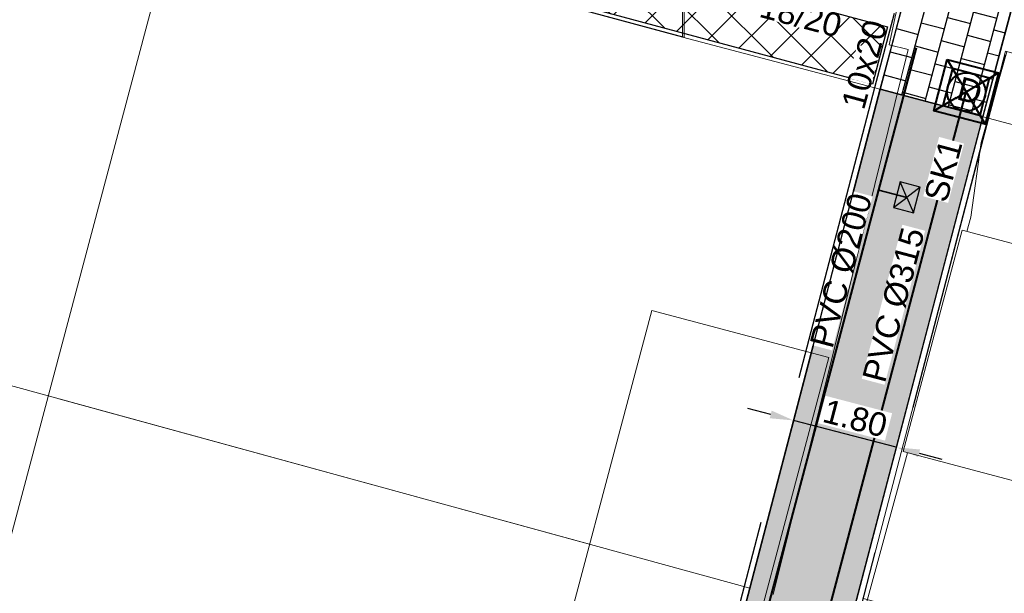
# Model space of a CAD drawing. Header units: metres. Extents: x 252743 to 254903, y 592696 to 593766.
# Tile 42 of 174: x 253689 to 253705, y 593017 to 593027. Entities that reach past the tile are written whole.
import ezdxf
from ezdxf.lldxf.tags import DXFTag

# ---------------------------------------------------------------- set-up
doc = ezdxf.new("R2010")
doc.units = ezdxf.units.M
doc.set_wipeout_variables(frame=1)
for name, pattern in [('ACAD_ISO11W100', [33, 12, -3, 12, -3, 0, -3]), ('CENTER', [50.8, 31.75, -6.35, 6.35, -6.35]), ('DASHED', [19.05, 12.7, -6.35]), ('HIDDEN', [9.525, 6.35, -3.175]), ('IMPORT-KG-KADASTRAAL-SO _2_', [0]), ('IMPORT-KG-PERCEEL-SO _2_', [0])]:
    doc.linetypes.add(name, pattern=pattern)
for name, color, linetype, lineweight in [('132034000_dwg', 8, 'Continuous', 5), ('B-BH-KG-GRENS_KADASTRAAL-G', 250, 'IMPORT-KG-KADASTRAAL-SO _2_', 18), ('B-BH-KG-GRENS_PERCEEL-G', 250, 'IMPORT-KG-PERCEEL-SO _2_', 18), ('B-BH-VH-OPENVERHARDING-G', 250, 'Continuous', 18), ('N-RI-DWA-INSPECTIEPUT', 12, 'Continuous', 40), ('N-RI-DWA-PVC', 12, 'CENTER', 40), ('N-RI-HWA-PVC', 150, 'ACAD_ISO11W100', 40), ('N-RI-HWA-PVC125 KOLKAANSLUITING', 140, 'HIDDEN', 35), ('N-woningen', 1, 'Continuous', 0)]:
    doc.layers.add(name, color=color, linetype=linetype, lineweight=lineweight)
doc.layers.add('ALGEMEEN HULP', color=6, linetype='Continuous', plot=False)
doc.layers.add('B-WE-KG-GRENS_PERCEEL-G', color=7, linetype='KG-PERCEEL-SO', lineweight=18, true_color=0x00a6ff)
for name, color, linetype in [('N-GR-ARC-GROENVOORZIENING-N', 82, 'Continuous'), ('N-RI-KOLK-STRAATKOLK', 7, 'Continuous'), ('N-RI-TEKST 200', 7, 'Continuous'), ('N-WB-ARC-BETONTEGEL 30X30', 8, 'Continuous'), ('N-WB-BAND OPSLUITBAND 10x20', 7, 'DASHED'), ('N-WB-BAND TEKST 200', 7, 'Continuous'), ('N-WB-KANTVERHARDING', 2, 'Continuous'), ('N-WB-MAATVOERING-VERHARDINGEN', 7, 'Continuous')]:
    doc.layers.add(name, color=color, linetype=linetype)
doc.layers.get('0').freeze()
doc.styles.add('N_STANDARD 200', font='arial.ttf', dxfattribs={"height": 0.4})
doc.styles.get("Standard").update_dxf_attribs({"font": 'simplex.shx'})
tags = doc.linetypes.add('KG-PERCEEL-SO', pattern='A,5.5,-2,["P",Standard,S=1.8,R=0,X=-0.5,Y=-0.9],-2,5.5,-2,[5,NLCS.SHX,S=0.75,R=0,X=0,Y=0],-2', length=19).pattern_tags.tags
tags[6] = DXFTag(74, 10)
doc.dimstyles.new('N_DIMENSION 200', dxfattribs={"dimtxt": 0.4, "dimasz": 0.4, "dimexe": 0.125, "dimexo": 0.125, "dimgap": 0.25, "dimtad": 1, "dimzin": 3, "dimdsep": 46, "dimtxsty": 'N_STANDARD 200', "dimcen": 0, "dimazin": 3, "dimtfac": 1, "dimtix": 1, "dimtmove": 2, "dimatfit": 3, "dimfxl": 0.125, "dimfxlon": 1, "dimtfill": 1, "dimtolj": 1, "dimtzin": 0, "dimarcsym": 0})

# ---------------------------------------------------------------- blocks, each defined once
blk = doc.blocks.new('*D511')
at = {"layer": 'Defpoints', "color": 0, "transparency": 16777216}
for p in [(253703.292, 593024.947), (253705.033, 593024.491), (253701.927, 593019.732)]:
    blk.add_point(p, dxfattribs=at)
at = {"layer": 'N-WB-MAATVOERING-VERHARDINGEN', "color": 0, "lineweight": -2, "transparency": 16777216}
for p, q in [((253701.54, 593019.833), (253701.153, 593019.934)), ((253701.93, 593019.744), (253701.896, 593019.611)), ((253703.672, 593019.288), (253703.637, 593019.155)), ((253704.056, 593019.175), (253704.443, 593019.074))]:
    blk.add_line(p, q, dxfattribs=at)
at = {"layer": 'N-WB-MAATVOERING-VERHARDINGEN', "color": 0, "transparency": 16777216}
for points in [[(253701.557, 593019.898), (253701.523, 593019.769), (253701.927, 593019.732)], [(253704.072, 593019.239), (253704.039, 593019.11), (253703.669, 593019.276)]]:
    blk.add_solid(points, dxfattribs=at)
at = {"layer": 'N-WB-MAATVOERING-VERHARDINGEN', "color": 0, "transparency": 16777216, "insert": (253702.972, 593019.767), "char_height": 0.4, "attachment_point": 5, "rotation": 345.3342, "style": 'N_STANDARD 200', "bg_fill": 3, "box_fill_scale": 1.1, "bg_fill_color": 256, "bg_fill_true_color": 13158600, "bg_fill_transparency": 0}
blk.add_mtext('\\A1;1.80', dxfattribs=at)
at = {"layer": 'N-WB-MAATVOERING-VERHARDINGEN', "color": 0, "lineweight": -2, "transparency": 16777216}
blk.add_line((253703.669, 593019.276), (253701.927, 593019.732), dxfattribs=at)
blk = doc.blocks.new('STRAATKOLK STR3545')
h = blk.add_hatch(color=256)
h.dxf.hatch_style = 1
h.paths.add_polyline_path([(0, 0.35), (0.225, 0.175), (0.45, 0.35)])
h = blk.add_hatch(color=256)
h.dxf.hatch_style = 1
h.paths.add_polyline_path([(0.225, 0.175), (0, 0), (0.45, 0)])
for points in [[(0, 0.35), (0.225, 0.175), (0.45, 0.35)], [(0, 0.35), (0, 0), (0.45, 0), (0.45, 0.35)], [(0.225, 0.175), (0, 0), (0.45, 0)]]:
    blk.add_lwpolyline(points, close=True)
at = {"style": 'N_STANDARD 200'}
blk.add_attdef('STRAATKOLK', (0.297, -0.502), '', height=0.4, dxfattribs=at)
at = {"color": 7, "true_color": 0xffffff}
blk.add_wipeout([(0.316, -0.088), (1.358, -0.088), (1.358, -0.525), (0.316, -0.525)], dxfattribs=at)
blk = doc.blocks.new('132034000_dwg_GWW-CAD Brk tekening 12A-1381409-Plot dakaanzicht')
at = {"layer": 'B-BH-KG-GRENS_KADASTRAAL-G', "color": 253, "linetype": 'Continuous', "lineweight": 9}
blk.add_line((253689471, 593020100), (253698470, 593017634), dxfattribs=at)
at = {"layer": 'B-BH-KG-GRENS_KADASTRAAL-G', "color": 253, "linetype": 'Continuous', "lineweight": 9, "flags": 128}
for points in [[(253702225, 593020878), (253703392, 593025347), (253700046, 593026228), (253700046, 593064797), (253700046, 593026228), (253678247, 593032109), (253675949, 593023806), (253679023, 593022964)], [(253715398, 593013438), (253703107, 593016715), (253705225, 593024858), (253705519, 593025989), (253739538, 593016792), (253737091, 593007654), (253731045, 593009266), (253729427, 593003177), (253724247, 593004560)], [(253703392, 593025347), (253705225, 593024858), (253733213, 593017426), (253731045, 593009266), (253725866, 593010647)]]:
    blk.add_lwpolyline(points, dxfattribs=at)
at = {"layer": 'B-BH-KG-GRENS_PERCEEL-G', "color": 253, "linetype": 'Continuous', "lineweight": 9}
for p, q in [((253702225, 593020878), (253703392, 593025347)), ((253698470, 593017634), (253689471, 593020100)), ((253689471, 593020100), (253698470, 593017634))]:
    blk.add_line(p, q, dxfattribs=at)
at = {"layer": 'B-BH-KG-GRENS_PERCEEL-G', "color": 253, "linetype": 'Continuous', "lineweight": 9, "flags": 128}
for points in [[(253667904, 593077126), (253667545, 593075562), (253667575, 593074571), (253667960, 593073747), (253668376, 593073149), (253669177, 593072632), (253670076, 593072194), (253681679, 593069399), (253691282, 593066996), (253700073, 593064797), (253700073, 593026228), (253678247, 593032109), (253675949, 593023806), (253674294, 593017788), (253672706, 593011731)], [(253739538, 593016792), (253705519, 593025989), (253705225, 593024858), (253703392, 593025347), (253700046, 593026228), (253700046, 593064797), (253728076, 593057711), (253732212, 593056664), (253737248, 593055370), (253767006, 593047721)], [(253679023, 593022964), (253675949, 593023806), (253678247, 593032109), (253700046, 593026228)], [(253700046, 593026228), (253703392, 593025347), (253702225, 593020878)], [(253703392, 593025347), (253705225, 593024858), (253703107, 593016715), (253702053, 593012690)], [(253715398, 593013438), (253703107, 593016715), (253705225, 593024858), (253733213, 593017426), (253731045, 593009266), (253725866, 593010647)]]:
    blk.add_lwpolyline(points, dxfattribs=at)
blk.add_lwpolyline([(253705225, 593024858), (253705519, 593025989), (253739538, 593016792), (253737091, 593007654), (253731045, 593009266), (253733213, 593017426)], close=True, dxfattribs=at)
blk = doc.blocks.new('132034000_dwg_GWW-CAD Bgt tekening 12A-1381416-Plot dakaanzicht')
at = {"layer": 'B-BH-VH-OPENVERHARDING-G', "color": 253, "lineweight": 9}
blk.add_line((253703860, 593019185), (253702544, 593014381), dxfattribs=at)
at = {"layer": 'B-BH-VH-OPENVERHARDING-G', "color": 253, "lineweight": 9, "flags": 128}
for points in [[(253701584, 593016780), (253702626, 593020988), (253703871, 593026018), (253703550, 593026097), (253703660, 593026625), (253704939, 593031547), (253708920, 593045909)], [(253705540, 593025983), (253705222, 593024846), (253705110, 593024446), (253704931, 593023178), (253704866, 593022935)]]:
    blk.add_lwpolyline(points, dxfattribs=at)
blk = doc.blocks.new('132034000_dwg-1357416-Plot dakaanzicht')
for name in ['132034000_dwg_GWW-CAD Brk tekening 12A-1381409-Plot dakaanzicht', '132034000_dwg_GWW-CAD Bgt tekening 12A-1381416-Plot dakaanzicht']:
    blk.add_blockref(name, (0, 0))
blk = doc.blocks.new('OP HOOGTE STELLEN GIET VW')
at = {"flags": 128}
blk.add_lwpolyline([(-1.625, 1.624), (-1.625, -1.626), (1.625, -1.626), (1.625, 1.624)], close=True, dxfattribs=at)
blk.add_circle((0, 0), 1.625)
at = {"insert": (-0.738, 1.178), "char_height": 2, "attachment_point": 1, "style": 'N_STANDARD 200', "bg_fill": 3, "box_fill_scale": 1, "bg_fill_color": 256, "bg_fill_transparency": 0}
blk.add_mtext_dynamic_manual_height_columns('D', width=0.4, gutter_width=2, heights=[0], dxfattribs=at)
blk = doc.blocks.new('INPECTIEPUT DWA')
for p, q in [((-0.45, -0.45), (0.45, 0.45)), ((-0.45, 0.45), (0.45, -0.45))]:
    blk.add_line(p, q)
at = {"flags": 128}
blk.add_lwpolyline([(-0.45, 0.45), (0.45, 0.45), (0.45, -0.45), (-0.45, -0.45), (-0.45, 0.45)], dxfattribs=at)

msp = doc.modelspace()

# ---------------------------------------------------------------- hatches: boundary and pattern name
at = {"layer": 'N-GR-ARC-GROENVOORZIENING-N'}
h = msp.add_hatch(dxfattribs=at)
h.set_pattern_fill('ANSI37', color=256, scale=0.15)
edge = h.paths.add_edge_path()
edge.add_line((253680.519, 593039.781), (253681.528, 593039.5))
edge.add_arc((253681.378, 593038.765), 0.75, -15.0519, 78.4162, ccw=False)
edge.add_line((253682.102, 593038.57), (253681.986, 593038.139))
edge.add_arc((253682.701, 593037.947), 0.74, 164.9478, 251.1961)
edge.add_line((253682.462, 593037.246), (253682.391, 593036.955))
edge.add_line((253682.391, 593036.955), (253682.684, 593036.883))
edge.add_line((253682.684, 593036.883), (253681.604, 593032.867))
edge.add_arc((253682.15, 593032.727), 0.564, 165.6198, 264.5066)
edge.add_line((253682.096, 593032.165), (253703.182, 593026.495))
edge.add_line((253703.182, 593026.495), (253703.52, 593026.406))
edge.add_line((253703.52, 593026.406), (253703.264, 593025.433))
edge.add_line((253703.264, 593025.433), (253678.402, 593032.119))
edge.add_line((253678.402, 593032.119), (253680.519, 593039.781))
at = {"layer": 'N-WB-ARC-BETONTEGEL 30X30'}
h = msp.add_hatch(dxfattribs=at)
h.set_pattern_fill('AR-B88', color=256, scale=0.002, angle=255.07, style=0)
h.paths.add_polyline_path([(253703.396, 593025.346), (253708.859, 593045.688), (253709.42, 593045.54), (253709.935, 593047.471), (253711.096, 593047.161), (253710.605, 593045.325), (253705.136, 593024.882)])
h = msp.add_hatch(dxfattribs=at)
h.set_pattern_fill('AR-B88', color=256, scale=0.002, angle=255.07, style=0)
h.paths.add_polyline_path([(253691.143, 592978.442), (253694.573, 592991.575), (253697.024, 593000.958), (253699.608, 593010.858), (253701.675, 593018.768), (253703.396, 593025.346), (253705.136, 593024.882), (253702.895, 593016.319), (253699.803, 593004.48), (253698.215, 592998.395), (253696.641, 592992.371), (253695.043, 592986.243), (253692.883, 592977.982)])

# ---------------------------------------------------------------- linework, layer by layer
at = {"layer": 'B-WE-KG-GRENS_PERCEEL-G', "ltscale": 0.5}
for points in [[(253700.046, 593026.228), (253700.073, 593064.797)], [(253675.949, 593023.806), (253678.247, 593032.109), (253700.046, 593026.228)], [(253700.046, 593026.228), (253703.392, 593025.347)], [(253705.225, 593024.858), (253705.519, 593025.989), (253739.538, 593016.792), (253737.091, 593007.654)], [(253703.392, 593025.347), (253705.225, 593024.858)], [(253705.225, 593024.858), (253733.213, 593017.426), (253731.045, 593009.266)], [(253675.949, 593023.806), (253701.184, 593016.89)], [(253699.616, 593010.856), (253701.184, 593016.89)]]:
    msp.add_lwpolyline(points, dxfattribs=at)
at = {"layer": 'N-GR-ARC-GROENVOORZIENING-N'}
msp.add_lwpolyline([(253680.519, 593039.781), (253681.528, 593039.5, -0.432056), (253682.102, 593038.57), (253681.986, 593038.139, 0.395162), (253682.462, 593037.246), (253682.391, 593036.955), (253682.684, 593036.883), (253681.604, 593032.867, 0.460408), (253682.096, 593032.165), (253703.182, 593026.495), (253703.52, 593026.406), (253703.264, 593025.433), (253678.402, 593032.119)], format="xyb", close=True, dxfattribs=at)
at = {"layer": 'N-RI-HWA-PVC'}
msp.add_line((253688.621, 592967.952), (253705.374, 593031.202), dxfattribs=at)
at = {"layer": 'N-RI-HWA-PVC125 KOLKAANSLUITING'}
msp.add_line((253703.847, 593023.512), (253703.371, 593023.638), dxfattribs=at)
at = {"layer": 'N-WB-ARC-BETONTEGEL 30X30'}
for points in [[(253703.396, 593025.346), (253708.859, 593045.688), (253709.42, 593045.54), (253709.935, 593047.471), (253711.096, 593047.161), (253710.605, 593045.325), (253705.136, 593024.882)], [(253691.143, 592978.442), (253694.573, 592991.575), (253697.024, 593000.958), (253699.608, 593010.858), (253701.675, 593018.768), (253703.396, 593025.346), (253705.136, 593024.882), (253702.895, 593016.319), (253699.803, 593004.48), (253698.215, 592998.395), (253696.641, 592992.371), (253695.043, 592986.243), (253692.883, 592977.982)]]:
    msp.add_lwpolyline(points, close=True, dxfattribs=at)
at = {"layer": 'N-WB-BAND OPSLUITBAND 10x20', "ltscale": 0.4}
for points in [[(253703.631, 593026.631), (253703.3, 593025.371), (253701.087, 593016.915), (253699.512, 593010.883), (253697.929, 593004.824), (253696.352, 592998.782), (253694.773, 592992.736), (253693.194, 592986.691), (253689.313, 592971.832)], [(253705.515, 593025.929), (253705.234, 593024.863), (253703.022, 593016.409), (253701.447, 593010.378), (253699.864, 593004.318), (253698.287, 592998.277), (253696.708, 592992.231), (253695.129, 592986.185), (253691.249, 592971.328)]]:
    msp.add_lwpolyline(points, dxfattribs=at)
at = {"layer": 'N-WB-KANTVERHARDING'}
for points in [[(253705.417, 593025.947), (253710.605, 593045.325)], [(253703.791, 593026.844), (253703.396, 593025.346), (253701.184, 593016.89), (253699.608, 593010.858), (253698.026, 593004.798), (253696.449, 592998.757), (253694.869, 592992.711), (253693.29, 592986.665), (253691.143, 592978.442)], [(253705.418, 593025.955), (253705.137, 593024.889), (253702.925, 593016.434), (253701.35, 593010.403), (253699.767, 593004.344), (253698.191, 592998.302), (253696.611, 592992.256), (253695.032, 592986.211), (253692.883, 592977.982), (253691.126, 592971.257)]]:
    msp.add_lwpolyline(points, dxfattribs=at)
at = {"layer": 'N-woningen', "color": 6}
msp.add_lwpolyline([(253680.978, 593029.59), (253669.423, 592986.151), (253679.531, 592983.462), (253691.087, 593026.901)], close=True, dxfattribs=at)
at = {"layer": 'N-woningen'}
for points in [[(253701.184, 593016.89), (253675.951, 593023.805), (253674.294, 593017.788), (253699.616, 593010.856), (253701.184, 593016.89)], [(253704.784, 593022.958), (253707.784, 593022.159), (253706.786, 593018.406), (253703.786, 593019.204)]]:
    msp.add_lwpolyline(points, close=True, dxfattribs=at)

# ---------------------------------------------------------------- block references
at = {"layer": '132034000_dwg', "color": 253, "lineweight": 9, "xscale": 0.001, "yscale": 0.001, "zscale": 0.001}
msp.add_blockref('132034000_dwg-1357416-Plot dakaanzicht', (0, 0), dxfattribs=at)

# ---------------------------------------------------------------- next in the draw order: texts
at = {"layer": 'N-RI-TEKST 200', "insert": (253702.937, 593022.221), "char_height": 0.4, "width": 2.7, "attachment_point": 8, "rotation": 75.2395, "style": 'N_STANDARD 200', "bg_fill": 3, "box_fill_scale": 1, "bg_fill_color": 256, "bg_fill_transparency": 0}
msp.add_mtext('PVC Ø200', dxfattribs=at)

# ---------------------------------------------------------------- next in the draw order: linework, layer by layer
at = {"layer": 'ALGEMEEN HULP'}
msp.add_lwpolyline([(253703.392, 593025.347), (253691.143, 592978.442)], dxfattribs=at)
at = {"layer": 'B-WE-KG-GRENS_PERCEEL-G', "ltscale": 0.5}
for points in [[(253701.184, 593016.89), (253703.392, 593025.347)], [(253703.107, 593016.715), (253705.225, 593024.858)]]:
    msp.add_lwpolyline(points, dxfattribs=at)
at = {"layer": 'N-woningen'}
for points in [[(253703.392, 593025.347), (253700.046, 593026.228), (253678.244, 593032.11), (253675.951, 593023.805), (253701.184, 593016.89), (253703.392, 593025.347)], [(253705.225, 593024.858), (253703.107, 593016.715), (253731.045, 593009.266), (253733.213, 593017.426), (253705.225, 593024.858)], [(253699.524, 593021.597), (253702.524, 593020.799), (253700.586, 593013.51), (253697.585, 593014.309)]]:
    msp.add_lwpolyline(points, close=True, dxfattribs=at)

# ---------------------------------------------------------------- next in the draw order: block references
at = {"layer": 'N-RI-DWA-INSPECTIEPUT', "xscale": 0.2, "yscale": 0.2, "zscale": 0.2, "rotation": 345.4455492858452}
msp.add_blockref('OP HOOGTE STELLEN GIET VW', (253704.855, 593025.301), dxfattribs=at)

# ---------------------------------------------------------------- next in the draw order: texts
at = {"layer": 'N-WB-BAND TEKST 200', "insert": (253701.998, 593026.393), "char_height": 0.4, "width": 1.11436, "attachment_point": 8, "rotation": 345.1042, "style": 'N_STANDARD 200', "bg_fill": 3, "box_fill_scale": 1, "bg_fill_color": 256, "bg_fill_transparency": 0}
msp.add_mtext('{\\C7;18/20}', dxfattribs=at)

# ---------------------------------------------------------------- next in the draw order: block references
at = {"layer": 'N-RI-DWA-INSPECTIEPUT', "rotation": 345.4455492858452}
msp.add_blockref('INPECTIEPUT DWA', (253704.855, 593025.301), dxfattribs=at)

# ---------------------------------------------------------------- next in the draw order: texts
at = {"layer": 'N-WB-BAND TEKST 200', "insert": (253703.325, 593025.712), "char_height": 0.4, "width": 0.58497, "attachment_point": 8, "rotation": 74.7476, "style": 'N_STANDARD 200', "bg_fill": 3, "box_fill_scale": 1, "bg_fill_color": 256, "bg_fill_transparency": 0}
msp.add_mtext('10x20', dxfattribs=at)

# ---------------------------------------------------------------- next in the draw order: linework, layer by layer
at = {"layer": 'N-RI-DWA-PVC'}
msp.add_line((253689.25, 592966.419), (253704.855, 593025.301), dxfattribs=at)

# ---------------------------------------------------------------- next in the draw order: block references
at = {"layer": 'N-RI-KOLK-STRAATKOLK', "rotation": 74.9746155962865}
msp.add_blockref('STRAATKOLK STR3545', (253703.958, 593023.249), dxfattribs=at).add_auto_attribs({'STRAATKOLK': 'SK1'})

# ---------------------------------------------------------------- next in the draw order: dimensions: what is measured, and where the dimension line sits
at = {"layer": 'N-WB-MAATVOERING-VERHARDINGEN'}
dim = msp.add_linear_dim(base=(253701.927, 593019.732), p1=(253705.033, 593024.491), p2=(253703.292, 593024.947), angle=165.3342, dimstyle='N_DIMENSION 200', override={"dimfxl": 0.0125}, dxfattribs=at)
dim.commit()
dim.dimension.update_dxf_attribs({"geometry": '*D511', "text_midpoint": (253702.972, 593019.767), "dimtype": 161})

# ---------------------------------------------------------------- next in the draw order: texts
at = {"layer": 'N-RI-TEKST 200', "insert": (253703.828, 593021.638), "char_height": 0.4, "width": 2.7, "attachment_point": 8, "rotation": 75.2395, "style": 'N_STANDARD 200', "bg_fill": 3, "box_fill_scale": 1, "bg_fill_color": 256, "bg_fill_transparency": 0}
msp.add_mtext('PVC Ø315', dxfattribs=at)

doc.saveas('drawing.dxf')
